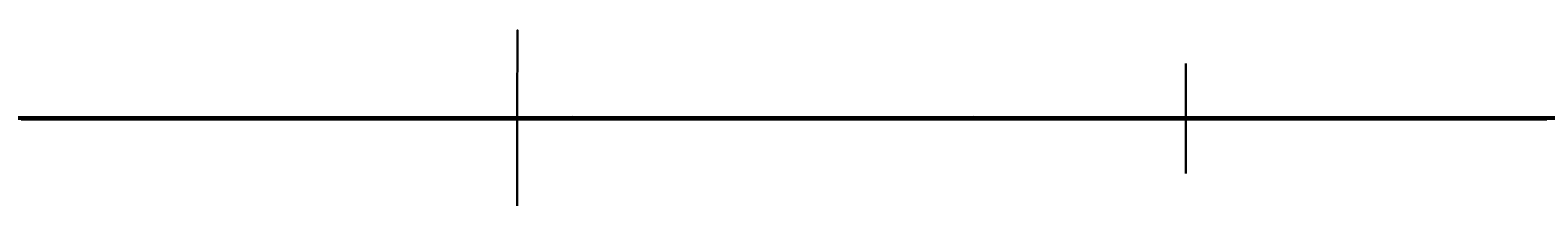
# Model space of a CAD drawing. Header units: millimetres. Extents: x -12354389001 to 271431, y -126469 to 48347.
# Tile 30 of 79: x -12342494897 to -12342207535, y -59238 to -25807. Entities that reach past the tile are written whole.
import ezdxf
from ezdxf.enums import TextEntityAlignment as Align

# ---------------------------------------------------------------- set-up
doc = ezdxf.new("R2010")
doc.units = ezdxf.units.MM
for name, pattern in [('1', [0]), ('4', [5, 3, -2]), ('BGS', [10, 0, 10])]:
    doc.linetypes.add(name, pattern=pattern)
doc.layers.get('0').update_dxf_attribs({"lineweight": 9})
doc.layers.add('00 opisy', color=7, linetype='Continuous', lineweight=25)
doc.layers.add('EBUPP', color=7, linetype='1', lineweight=30)
for name, color, linetype in [('EADOD', 7, 'Continuous'), ('EDZPD', 3, '1'), ('SDROK', 7, 'Continuous'), ('SDRPK', 7, '1'), ('SZNPM', 7, 'Continuous'), ('SZOPO', 7, 'BGS'), ('SZZPZ', 102, 'Continuous'), ('UCCOA', 6, 'Continuous'), ('UCCOO', 6, 'Continuous'), ('UCCPA', 6, '1'), ('UCCPOR', 6, '1'), ('UCCTO', 6, 'Continuous'), ('UEEOO', 1, 'Continuous'), ('UEEPA', 1, '1'), ('UEEPON', 1, '1'), ('UEETO', 1, 'Continuous'), ('UGGOO', 2, 'Continuous'), ('UGGPOR', 2, '1'), ('UKKOA', 7, 'Continuous'), ('UKKOO', 1, 'Continuous'), ('UKKPA', 1, '1'), ('UKKPB', 1, '1'), ('UKKTO', 1, 'Continuous'), ('UTTPO', 1, '1'), ('UWWOA', 5, 'Continuous'), ('UWWOO', 5, 'Continuous'), ('UWWPA', 5, '1'), ('UWWPO', 5, '4'), ('UWWTO', 5, 'Continuous'), ('WUKOS', 7, 'Continuous'), ('WUKPS', 7, '1'), ('ZAKRES', 2, '1')]:
    doc.layers.add(name, color=color, linetype=linetype)
doc.styles.get("Standard").update_dxf_attribs({"font": 'arial.ttf'})

# ---------------------------------------------------------------- blocks, each defined once
blk = doc.blocks.new('GRO')
blk.add_circle((0, 0), 0.09)
blk = doc.blocks.new('OSM')
blk.add_line((0, 0.5), (0, 1.1667))
blk.add_circle((0, 0), 0.5)
blk = doc.blocks.new('DLI')
blk.add_circle((0, 0), 0.09)
for centre, start, end in [((0, 0.750093), 30.14144, 149.85856), ((-0.713298, 0.231779), 102.145781, 221.858708), ((0.713298, 0.231779), 318.141292, 77.854219), ((-0.440797, -0.606751), 174.149498, 293.852913), ((0.440797, -0.606751), 246.147087, 5.850502)]:
    blk.add_arc(centre, 0.75, start, end)
blk = doc.blocks.new('TRA')
for p, q in [((-5.5, 2.7539), (-5.5, 1.7539)), ((-4.5, 2.7539), (-4.5, 1.7539)), ((4.5, 2.7539), (4.5, 1.7539)), ((5.5, 2.7539), (5.5, 1.7539)), ((-0.5, -2.2461), (-0.5, -3.2461)), ((0.5, -2.2461), (0.5, -3.2461))]:
    blk.add_line(p, q)
blk = doc.blocks.new('DIG')
for p, q in [((-0.6024, 0.1875), (-0.9874, 1.3242)), ((-0.9874, 1.3242), (-0.0078, 0.6309)), ((-0.0078, 0.6309), (0.9542, 1.3483)), ((0.9542, 1.3483), (0.5976, 0.2024)), ((-1.5645, -0.5299), (-0.6024, 0.1875)), ((0.5976, 0.2024), (1.5772, -0.4909)), ((-0.3645, -0.515), (-1.5645, -0.5299)), ((0.0205, -1.6517), (-0.3645, -0.515)), ((0.3772, -0.5058), (0.0205, -1.6517)), ((1.5772, -0.4909), (0.3772, -0.5058))]:
    blk.add_line(p, q)
blk.add_circle((0, 0), 0.09)
blk = doc.blocks.new('WLZ')
blk.add_circle((0, 0), 0.4)
blk = doc.blocks.new('PNN')
for p, q in [((5.2, 0), (4.0686, 1.1314)), ((1.2, 0), (9.2, 0)), ((5.2, 0), (4.0686, -1.1314))]:
    blk.add_line(p, q)
blk = doc.blocks.new('SLS')
blk.add_circle((0, 0), 0.35)
blk = doc.blocks.new('LAT')
for p, q in [((0, 1.2), (0, 2)), ((-2, 0), (-1.2, 0)), ((1.2, 0), (2, 0)), ((0, -1.2), (0, -2))]:
    blk.add_line(p, q)
blk = doc.blocks.new('KRA')
for p, q in [((-0.75, -0.3571), (-0.75, 0.3571)), ((-0.75, 0.3571), (0.75, 0.3571)), ((-0.25, -0.3571), (-0.25, 0.3571)), ((0.25, -0.3571), (0.25, 0.3571)), ((0.75, 0.3571), (0.75, -0.3571)), ((0.75, -0.3571), (-0.75, -0.3571))]:
    blk.add_line(p, q)
blk = doc.blocks.new('ZAS')
for p, q in [((0.25, 0.25), (-0.25, 0.25)), ((-0.25, 0.25), (-0.25, -0.25)), ((0.25, -0.25), (0.25, 0.25)), ((-0.25, -0.25), (0.25, -0.25))]:
    blk.add_line(p, q)
blk = doc.blocks.new('WSP')
blk.add_circle((0, 0), 0.09)
blk = doc.blocks.new('Wrocławska 82')
at = {"layer": 'EBUPP', "linetype": '1'}
for p, q in [((-295352.21, 34184.91), (-295354.37, 34174.02)), ((-295330.59, 34180.61), (-295352.21, 34184.91)), ((-295354.37, 34174.02), (-295332.76, 34169.72)), ((-295381.76, 34156.88), (-295350.8, 34146.01)), ((-295350.8, 34146.01), (-295352.4, 34141.44)), ((-295356.88, 34143.55), (-295359.47, 34144.46)), ((-295357.04, 34143.07), (-295356.88, 34143.55)), ((-295352.4, 34141.44), (-295357.04, 34143.07)), ((-295362.22, 34122.46), (-295340.2, 34114.51)), ((-295351.78, 34083.68), (-295353.2, 34079.76)), ((-295351.29, 34083.5), (-295351.78, 34083.68)), ((-295353.2, 34079.76), (-295352.45, 34079.49)), ((-295352.45, 34079.49), (-295353.3, 34077.14)), ((-295354.05, 34077.41), (-295355.45, 34073.53)), ((-295353.3, 34077.14), (-295354.05, 34077.41)), ((-295355.45, 34073.53), (-295354.97, 34073.35)), ((-295354.97, 34073.35), (-295355.66, 34071.45)), ((-295356.07, 34071.6), (-295357.49, 34067.65)), ((-295355.66, 34071.45), (-295356.07, 34071.6)), ((-295357.49, 34067.65), (-295356.94, 34067.46)), ((-295356.94, 34067.46), (-295357.63, 34065.54)), ((-295358.29, 34065.78), (-295361.86, 34055.89)), ((-295357.63, 34065.54), (-295358.29, 34065.78)), ((-295407.16, 33785.02), (-295350.08, 33763.78)), ((-295350.08, 33763.78), (-295355.21, 33750)), ((-295355.21, 33750), (-295358.64, 33740.78)), ((-295356.96, 33716.43), (-295356.19, 33718.38)), ((-295356.19, 33718.38), (-295354.28, 33717.63)), ((-295354.28, 33717.63), (-295355.05, 33715.68)), ((-295355.05, 33715.68), (-295356.96, 33716.43))]:
    blk.add_line(p, q, dxfattribs=at)
at = {"layer": 'EDZPD', "linetype": '1'}
for p, q in [((-295363.48, 34169.37), (-295276.38, 34146.68)), ((-295374.36, 34161.45), (-295357.13, 34158.1)), ((-295344.09, 34155.44), (-295357.13, 34158.1)), ((-295350.4, 33696.7), (-295360.4, 33700.8))]:
    blk.add_line(p, q, dxfattribs=at)
at = {"layer": 'SDRPK', "linetype": '1'}
for p, q in [((-295355.27, 34184.41), (-295352.48, 34185.94)), ((-295352.48, 34185.94), (-295339.6, 34183.19)), ((-295357.51, 34174.84), (-295355.27, 34184.41)), ((-295369.59, 34176.4), (-295357.51, 34174.84)), ((-295355.49, 34173.91), (-295355.15, 34176.17)), ((-295361.08, 34168.72), (-295355.49, 34173.91)), ((-295360.77, 34167.31), (-295355.02, 34172.26)), ((-295355.02, 34172.26), (-295334.56, 34168.09)), ((-295355.59, 34165.91), (-295352.06, 34168.96)), ((-295352.06, 34168.96), (-295333.5, 34164.75)), ((-295361.97, 34167.61), (-295328.2, 34158.64)), ((-295355.59, 34159.75), (-295367.9, 34162.52)), ((-295324.22, 34151.49), (-295355.59, 34159.75)), ((-295357.4, 34142.14), (-295359.95, 34143.07)), ((-295357.04, 34143.07), (-295357.4, 34142.14)), ((-295354.35, 34134.63), (-295355.3, 34133.9)), ((-295352.66, 34132.43), (-295354.35, 34134.63)), ((-295355.3, 34133.9), (-295353.62, 34131.7)), ((-295353.62, 34131.7), (-295352.66, 34132.43)), ((-295359.17, 34128.18), (-295336.36, 34119.86)), ((-295337.15, 34116.93), (-295361.54, 34126.04)), ((-295354.16, 34033.55), (-295348.84, 34048.54)), ((-295351.49, 34032.1), (-295352.07, 34029.64)), ((-295352.07, 34029.64), (-295352.31, 34028.08)), ((-295352.31, 34028.08), (-295352.22, 34026.49)), ((-295369.3, 33944.54), (-295347.9, 34000)), ((-295351.44, 33944.33), (-295351.69, 33944.01)), ((-295351.69, 33944.01), (-295351.94, 33943.7)), ((-295351.94, 33943.7), (-295352.21, 33943.4)), ((-295352.21, 33943.4), (-295352.48, 33943.11)), ((-295352.48, 33943.11), (-295352.94, 33942.67)), ((-295352.73, 33942.84), (-295353.34, 33942.36)), ((-295353.34, 33942.36), (-295353.79, 33942.07)), ((-295353.79, 33942.07), (-295354.42, 33941.76)), ((-295354.42, 33941.76), (-295357.35, 33940.58)), ((-295357.35, 33940.58), (-295357.9, 33940.17)), ((-295357.9, 33940.17), (-295358.58, 33939.26)), ((-295354.94, 33912.14), (-295360.05, 33898.13)), ((-295354.94, 33912.14), (-295353.97, 33911.78)), ((-295359.07, 33897.78), (-295353.97, 33911.78)), ((-295353.34, 33911.54), (-295358.34, 33897.46)), ((-295352.27, 33911.16), (-295353.34, 33911.54)), ((-295357.27, 33897.08), (-295352.27, 33911.16)), ((-295356.31, 33908.39), (-295355.33, 33908.04)), ((-295354.68, 33907.77), (-295353.61, 33907.39)), ((-295346.2, 33905.98), (-295351.6, 33891.23)), ((-295358.82, 33901.5), (-295357.85, 33901.14)), ((-295357.13, 33900.86), (-295356.06, 33900.48)), ((-295358.34, 33897.46), (-295357.27, 33897.08)), ((-295351.6, 33891.23), (-295357.36, 33875.68)), ((-295385.1, 33873.72), (-295357.88, 33862.49)), ((-295355.94, 33857.44), (-295365.28, 33832.05)), ((-295349.35, 33822.22), (-295366.48, 33828.91)), ((-295354.49, 33792.31), (-295346.34, 33814.22)), ((-295355.28, 33768.22), (-295356.12, 33767.15)), ((-295354.66, 33766.53), (-295354.42, 33767.72)), ((-295356.11, 33767.14), (-295354.66, 33766.53)), ((-295354.42, 33752.13), (-295351.94, 33751.2)), ((-295351.94, 33751.2), (-295352.38, 33750)), ((-295352.38, 33750), (-295352.77, 33748.97)), ((-295352.03, 33730.66), (-295344.83, 33750)), ((-295352.77, 33748.97), (-295355.25, 33749.9)), ((-295354.55, 33748.67), (-295355.56, 33749.05)), ((-295355.01, 33747.43), (-295354.55, 33748.67)), ((-295356.02, 33747.81), (-295355.01, 33747.43)), ((-295355.59, 33746.06), (-295356.54, 33746.42)), ((-295356.01, 33744.91), (-295355.59, 33746.06)), ((-295356.97, 33745.26), (-295356.01, 33744.91)), ((-295356.6, 33743.46), (-295357.51, 33743.8)), ((-295357.06, 33742.24), (-295356.6, 33743.46)), ((-295357.97, 33742.57), (-295357.06, 33742.24)), ((-295406.48, 33741.82), (-295355.08, 33722.41)), ((-295356.94, 33740.23), (-295358.64, 33740.78)), ((-295356.96, 33733.96), (-295355.47, 33737.4)), ((-295355.08, 33722.41), (-295352.03, 33730.66))]:
    blk.add_line(p, q, dxfattribs=at)
at = {"layer": 'SDRPK', "linetype": '4'}
for p, q in [((-295354.87, 34181.46), (-295352.35, 34183.3)), ((-295356.37, 34176.33), (-295354.87, 34181.46)), ((-295356.73, 34174.29), (-295356.37, 34176.33)), ((-295356.37, 34176.33), (-295354.02, 34176.05)), ((-295361.89, 34169), (-295356.73, 34174.29)), ((-295382.11, 34157.68), (-295350.56, 34146.71)), ((-295345.73, 34126.98), (-295359.74, 34132.33)), ((-295345.61, 34123.69), (-295357.44, 34128.06)), ((-295338.39, 34115.28), (-295362.93, 34124.11)), ((-295355.19, 34068.69), (-295348.24, 34087.97)), ((-295360.32, 34054.33), (-295355.19, 34068.69)), ((-295355.56, 34031.38), (-295370.33, 34054.67)), ((-295361.21, 34037.2), (-295356.6, 34030.15)), ((-295365.28, 33832.05), (-295351.69, 33826.92)), ((-295351.69, 33826.92), (-295338.27, 33821.96)), ((-295348.78, 33821.82), (-295370.59, 33816.43)), ((-295367.66, 33813.03), (-295346.41, 33818.92)), ((-295344.21, 33777.48), (-295367.13, 33786.18)), ((-295355.56, 33737.19), (-295371.97, 33743.34))]:
    blk.add_line(p, q, dxfattribs=at)
at = {"layer": 'SDRPK', "linetype": '1'}
for centre, radius, start, end in [((-295375.4094, 34045.3996), 24.33, 322.68255, 330.85403), ((-295340.9151, 34020.3388), 12.87, 108.55234, 151.44851), ((-295365.4785, 34037.8083), 11.83, 253.08716, 322.76394), ((-295342.0255, 34027.2013), 10.22, 184.04725, 251.49015), ((-295364.3645, 34005.9587), 12.1, 43.44894, 72.52029), ((-295366.73, 34005.6004), 14.13, 336.82649, 37.89869), ((-295364.727, 34002.7655), 11.32, 345.85941, 346.0681), ((-295364.6822, 34002.9376), 11.32, 318.45429, 344.95916), ((-295362.6134, 34003.1109), 10, 259.76652, 309.81712), ((-295360.3021, 33858.6619), 4.53, 344.35161, 57.67779), ((-295364.1745, 33796.1825), 10.43, 253.53866, 338.20517), ((-295339.8758, 33787.1644), 10.61, 163.71264, 245.88929), ((-295354.9262, 33767.8389), 0.52, 346.7868, 132.86616), ((-295358.6364, 33737.5521), 3.17, 357.25043, 57.64742), ((-295361.3878, 33736.6095), 5.16, 253.19106, 329.1043)]:
    blk.add_arc(centre, radius, start, end, dxfattribs=at)
at = {"layer": 'SZOPO', "linetype": 'BGS'}
for p, q in [((-295356.57, 34157.81), (-295374.18, 34161.43)), ((-295344.27, 34155.19), (-295356.57, 34157.81)), ((-295346.28, 33921.1), (-295359.1, 33885.75)), ((-295502.71, 33750), (-295351.53, 33696.25)), ((-295360.4, 33699.68), (-295341.67, 33750)), ((-295342.44, 33684.28), (-295371.04, 33696.7))]:
    blk.add_line(p, q, dxfattribs=at)
at = {"layer": 'UCCPOR', "linetype": '1'}
for p, q in [((-295356.65, 34142.93), (-295357.69, 34139.4)), ((-295356.47, 34140.02), (-295355.7, 34142.6)), ((-295337.11, 34133.14), (-295356.47, 34140.02)), ((-295357.69, 34139.4), (-295337.47, 34132.21)), ((-295336.04, 34027.61), (-295356.88, 34000)), ((-295335.72, 34026.53), (-295355.75, 34000)), ((-295356.88, 34000), (-295365.59, 33988.47)), ((-295355.75, 34000), (-295365.29, 33987.36))]:
    blk.add_line(p, q, dxfattribs=at)
at = {"layer": 'UCCTO'}
for p in [(-295363.7544, 34003.6438), (-295354.54, 34003.5)]:
    blk.add_line(p, (-295355.4488, 34003.6438), dxfattribs=at)
at = {"layer": 'UEEPON', "linetype": '1'}
for p, q in [((-295354.26, 34183.23), (-295352.3, 34185.56)), ((-295352.3, 34185.56), (-295342, 34183.89)), ((-295355.19, 34179.45), (-295354.26, 34183.23)), ((-295356.16, 34175), (-295355.19, 34179.45)), ((-295357.01, 34168.91), (-295356.19, 34174.5)), ((-295363.87, 34170.28), (-295356.97, 34168.9)), ((-295356.97, 34168.9), (-295344.2, 34166.49)), ((-295359.78, 34159.4), (-295346.81, 34156.68)), ((-295363.76, 34158.08), (-295347.04, 34154.08)), ((-295357.32, 34123.91), (-295359.76, 34124.82)), ((-295354.69, 34122.93), (-295357.32, 34123.91)), ((-295347.87, 34120.39), (-295354.69, 34122.93)), ((-295352.76, 34051.11), (-295353.05, 34051.66)), ((-295349.64, 34051.32), (-295351.7, 34050.87)), ((-295351.7, 34050.87), (-295352.76, 34051.11)), ((-295334.88, 34044.69), (-295352.76, 34051.11)), ((-295369.6, 34029.53), (-295356.99, 34024.83)), ((-295356.99, 34024.83), (-295354.36, 34023.85)), ((-295354.36, 34023.85), (-295338.46, 34017.93)), ((-295352.53, 33982.19), (-295347.22, 33995.5)), ((-295355.97, 33973.48), (-295352.53, 33982.19)), ((-295353.67, 33978.42), (-295360.46, 33962.28)), ((-295347.36, 33975.82), (-295353.67, 33978.42)), ((-295357, 33970.87), (-295355.97, 33973.48)), ((-295360.18, 33962.82), (-295357, 33970.87)), ((-295363.35, 33953.34), (-295356.31, 33970.63)), ((-295356.31, 33970.63), (-295337.99, 33963.56)), ((-295353.73, 33889.33), (-295359.04, 33891.01)), ((-295351.33, 33888.08), (-295353.73, 33889.33)), ((-295355.31, 33864.91), (-295350.33, 33878.94)), ((-295360.89, 33850.03), (-295355.31, 33864.91)), ((-295359.76, 33825.58), (-295353.26, 33823.32)), ((-295353.26, 33823.32), (-295350.17, 33821.99)), ((-295348.25, 33816.65), (-295353.38, 33803.61)), ((-295353.38, 33803.61), (-295354.41, 33801)), ((-295354.41, 33801), (-295355.16, 33799.09)), ((-295355.16, 33799.09), (-295359.12, 33789.18)), ((-295360.49, 33733.28), (-295351.1, 33729.89))]:
    blk.add_line(p, q, dxfattribs=at)
at = {"layer": 'UEETO'}
blk.add_line((-295367.2817, 33789.0591), (-295357.9989, 33789.0591), dxfattribs=at)
at = {"layer": 'UGGPOR', "linetype": '1'}
for p, q in [((-295362.52, 34167.69), (-295347.27, 34163.99)), ((-295373.19, 34162.64), (-295358.13, 34159.54)), ((-295358.13, 34159.54), (-295358.01, 34159.51)), ((-295358.01, 34159.51), (-295354.4, 34158.76)), ((-295354.4, 34158.76), (-295353.8, 34158.64)), ((-295353.8, 34158.64), (-295352.68, 34158.41)), ((-295352.68, 34158.41), (-295347.9, 34157.42))]:
    blk.add_line(p, q, dxfattribs=at)
at = {"layer": 'UKKOA'}
for p, q in [((-295356.57, 34137.09), (-295357.8004, 34134.7789)), ((-295364.1192, 34134.7789), (-295357.8004, 34134.7789)), ((-295354.54, 34064.36), (-295353.7467, 34064.4484)), ((-295353.7467, 34064.4484), (-295347.5582, 34064.4484)), ((-295359.3608, 34048.2), (-295353.1071, 34048.2)), ((-295359.4808, 34017.76), (-295353.5528, 34017.76)), ((-295360.1228, 34010.3267), (-295353.804, 34010.3267)), ((-295357.5911, 33963.5579), (-295356.753, 33964.4489)), ((-295356.753, 33964.4489), (-295353.9736, 33964.4489)), ((-295354.0247, 33959.2395), (-295351.2453, 33959.2395)), ((-295360.4921, 33905.8581), (-295354.1733, 33905.8581)), ((-295355.18, 33893.07), (-295354.0173, 33894.1732)), ((-295354.0173, 33894.1732), (-295347.7637, 33894.1732)), ((-295353.34, 33867.63), (-295351.4866, 33867.7976)), ((-295357.88, 33825.76), (-295359.7909, 33823.8221)), ((-295362.7522, 33775.379), (-295356.4334, 33775.379)), ((-295351.9358, 33770.083), (-295345.9427, 33770.083)), ((-295358.58, 33730.13), (-295356.7172, 33729.0758)), ((-295356.7172, 33729.0758), (-295350.4636, 33729.0758))]:
    blk.add_line(p, q, dxfattribs=at)
at = {"layer": 'UKKOO'}
for p, q in [((-295357.93, 34171.94), (-295353.9508, 34172.93)), ((-295353.9508, 34172.93), (-295347.6971, 34172.93))]:
    blk.add_line(p, q, dxfattribs=at)
at = {"layer": 'UKKPA', "linetype": '1'}
for p, q in [((-295365.75, 33907.93), (-295354.34, 33903.44)), ((-295354.48, 33903.11), (-295365.88, 33907.6)), ((-295358.39, 33904.65), (-295358.26, 33904.98)), ((-295358.06, 33904.52), (-295357.93, 33904.85)), ((-295357.74, 33904.39), (-295357.61, 33904.72)), ((-295357.41, 33904.27), (-295357.28, 33904.6)), ((-295357.08, 33904.14), (-295356.95, 33904.47)), ((-295356.76, 33904.01), (-295356.63, 33904.34)), ((-295356.43, 33903.88), (-295356.3, 33904.21)), ((-295356.11, 33903.75), (-295355.98, 33904.08)), ((-295355.78, 33903.62), (-295355.65, 33903.96)), ((-295355.46, 33903.5), (-295355.33, 33903.83)), ((-295355.13, 33903.37), (-295355, 33903.7)), ((-295354.81, 33903.24), (-295354.67, 33903.57)), ((-295354.34, 33903.44), (-295354.48, 33903.11))]:
    blk.add_line(p, q, dxfattribs=at)
at = {"layer": 'UKKPB', "linetype": '1'}
for p, q in [((-295357.91, 34172.24), (-295357.8, 34175.04)), ((-295357.67, 34172.08), (-295353.89, 34173.94)), ((-295363.66, 34172.83), (-295358.23, 34171.99)), ((-295358.23, 34171.99), (-295358.01, 34171.96)), ((-295358.01, 34171.96), (-295357.64, 34171.86)), ((-295357.64, 34171.86), (-295348.84, 34169.7)), ((-295361.44, 34138.84), (-295356.86, 34137.23)), ((-295356.4, 34136.85), (-295354.35, 34134.63)), ((-295362.43, 34135.01), (-295351.34, 34130.87)), ((-295352.66, 34132.43), (-295351.27, 34131.07)), ((-295365.8, 34128.76), (-295356.08, 34125.22)), ((-295356.08, 34125.22), (-295344, 34120.72)), ((-295366.98, 34123.04), (-295355.35, 34121.84)), ((-295355.35, 34121.84), (-295351.67, 34121.46)), ((-295351.67, 34121.46), (-295348.06, 34121.08)), ((-295353.22, 34067.84), (-295350.07, 34076.08)), ((-295354.44, 34064.64), (-295353.22, 34067.84)), ((-295354.83, 34064.46), (-295357.63, 34065.54)), ((-295354.65, 34064.09), (-295354.44, 34064.64)), ((-295356.02, 34060.5), (-295354.65, 34064.09)), ((-295357.34, 34057.04), (-295356.02, 34060.5)), ((-295359.67, 34050.97), (-295357.34, 34057.04)), ((-295355.22, 34029.38), (-295353.66, 34032.66)), ((-295358.9, 34022.28), (-295355.22, 34029.38)), ((-295357.61, 33963.28), (-295363.02, 33960.47)), ((-295357.61, 33963.28), (-295356.37, 33962.82)), ((-295356.47, 33962.84), (-295353.28, 33961.67)), ((-295356.39, 33962.84), (-295356.37, 33962.82)), ((-295353.28, 33961.67), (-295348.59, 33959.93)), ((-295355.1, 33893.36), (-295352.89, 33901.6)), ((-295355.45, 33893.19), (-295360.97, 33895.51)), ((-295355.18, 33893.07), (-295355.45, 33893.19)), ((-295354.96, 33892.87), (-295355.18, 33893.07)), ((-295350.98, 33889.19), (-295354.96, 33892.87)), ((-295353.23, 33867.92), (-295346.44, 33885.14)), ((-295353.63, 33867.72), (-295363.84, 33869.9)), ((-295353.33, 33867.66), (-295353.63, 33867.72)), ((-295353.44, 33867.35), (-295353.33, 33867.66)), ((-295353.33, 33867.66), (-295353.32, 33867.65)), ((-295353.05, 33867.55), (-295348.6, 33865.77)), ((-295360.38, 33848.59), (-295353.44, 33867.35)), ((-295360.4, 33848.54), (-295355.25, 33846.56)), ((-295355.25, 33846.56), (-295354.74, 33846.36)), ((-295354.74, 33846.36), (-295350.91, 33844.88)), ((-295357.75, 33826.03), (-295356.91, 33828.35)), ((-295362.09, 33827.78), (-295358.15, 33825.89)), ((-295358.15, 33825.89), (-295357.61, 33825.63)), ((-295357.61, 33825.63), (-295353.86, 33824.14)), ((-295353.86, 33824.14), (-295353.81, 33824.11)), ((-295353.81, 33824.11), (-295353.32, 33823.87)), ((-295353.32, 33823.87), (-295345.91, 33820.25)), ((-295350.79, 33807.34), (-295352.16, 33803.91)), ((-295352.16, 33803.91), (-295355.31, 33796.07)), ((-295355.31, 33796.07), (-295363.7, 33774.74)), ((-295363.53, 33774.35), (-295355.94, 33771.58)), ((-295355.94, 33771.58), (-295352.47, 33770.31)), ((-295352.47, 33770.31), (-295348.13, 33768.72)), ((-295351.09, 33749.99), (-295352.69, 33745.67)), ((-295352.69, 33745.67), (-295353.98, 33742.22)), ((-295353.98, 33742.22), (-295358.38, 33730.35)), ((-295358.4, 33729.88), (-295357.03, 33726.97)), ((-295357.03, 33726.97), (-295356.8, 33726.48)), ((-295356.8, 33726.48), (-295355.86, 33724.49))]:
    blk.add_line(p, q, dxfattribs=at)
at = {"layer": 'UKKTO'}
for p, q in [((-295356.57, 34137.09), (-295357.4833, 34134.899)), ((-295366.8204, 34134.899), (-295357.4833, 34134.899)), ((-295367.7501, 34123.2818), (-295358.3587, 34123.2818)), ((-295353.3113, 34116.4365), (-295343.9742, 34116.4365)), ((-295354.54, 34064.36), (-295353.7199, 34064.5484)), ((-295353.7199, 34064.5484), (-295344.3285, 34064.5484)), ((-295359.334, 34048.6), (-295350.0512, 34048.6)), ((-295366.548, 34019.8575), (-295357.2109, 34019.8575)), ((-295359.454, 34017.86), (-295350.0626, 34017.86)), ((-295366.0774, 34011.1457), (-295356.686, 34011.1457)), ((-295364.9632, 33949.0245), (-295355.6804, 33949.0245)), ((-295360.9819, 33907.0258), (-295351.6991, 33907.0258)), ((-295355.18, 33893.07), (-295354.556, 33893.6952)), ((-295354.556, 33893.6952), (-295345.2732, 33893.6952)), ((-295353.34, 33867.63), (-295351.8806, 33868.0492)), ((-295351.8806, 33868.0492), (-295342.5978, 33868.0492)), ((-295357.88, 33825.76), (-295360.0705, 33822.7878)), ((-295362.7478, 33774.4729), (-295353.465, 33774.4729)), ((-295354.3287, 33769.0916), (-295345.0459, 33769.0916)), ((-295358.58, 33730.13), (-295357.4735, 33728.3193)), ((-295357.4735, 33728.3193), (-295349.1678, 33728.3193))]:
    blk.add_line(p, q, dxfattribs=at)
at = {"layer": 'UTTPO', "linetype": '1'}
for p, q in [((-295362.97, 34033.44), (-295344.24, 34027.15)), ((-295360.28, 34010.74), (-295355.44, 34006.66)), ((-295355.44, 34006.66), (-295353.35, 34002.21)), ((-295353.35, 34002.21), (-295347.64, 34000.04))]:
    blk.add_line(p, q, dxfattribs=at)
at = {"layer": 'UWWPO', "linetype": '1'}
for p, q in [((-295356.1, 34142.74), (-295357.3, 34139.31)), ((-295357.3, 34139.31), (-295350.36, 34136.88)), ((-295377.69, 34135.73), (-295358.36, 34128.71)), ((-295358.36, 34128.71), (-295336.53, 34120.82)), ((-295394.43, 34043.01), (-295354.84, 34027.39)), ((-295354.84, 34027.39), (-295353.02, 34026.71)), ((-295353.02, 34026.71), (-295347.96, 34024.79)), ((-295357.38, 33952.11), (-295342.36, 33993.58)), ((-295358.04, 33950.29), (-295357.38, 33952.11)), ((-295363.08, 33936.38), (-295358.04, 33950.29)), ((-295352.28, 33920.17), (-295364.35, 33924.69)), ((-295341.25, 33916.04), (-295352.28, 33920.17)), ((-295361.75, 33915.29), (-295357.62, 33913.76)), ((-295357.62, 33913.76), (-295355.8, 33913.09)), ((-295355.8, 33913.09), (-295351.74, 33911.59)), ((-295351.74, 33911.59), (-295353.14, 33907.82))]:
    blk.add_line(p, q, dxfattribs=at)
at = {"layer": 'UWWTO'}
for p, q in [((-295357.77, 34128.48), (-295357.1825, 34128.2129)), ((-295357.1825, 34128.2129), (-295348.8771, 34128.2768)), ((-295362.8796, 33926.3569), (-295353.9225, 33926.3569)), ((-295353.14, 33907.82), (-295351.4483, 33905.8621))]:
    blk.add_line(p, q, dxfattribs=at)
at = {"layer": 'WUKPS', "linetype": '1'}
for p, q in [((-295370.83, 34158.3), (-295351.55, 34154.2)), ((-295357.96, 34155.56), (-295358.36, 34153.66)), ((-295356, 34155.15), (-295356.21, 34154.17)), ((-295352.81, 34152.32), (-295363.67, 34154.94)), ((-295354.05, 34154.73), (-295354.47, 34152.72)), ((-295352.09, 34154.31), (-295352.31, 34153.3)), ((-295351.55, 34154.2), (-295349.69, 34153.8)), ((-295348.21, 34151.77), (-295352.81, 34152.32))]:
    blk.add_line(p, q, dxfattribs=at)
at = {"layer": 'ZAKRES', "linetype": '1'}
for p, q in [((-295374.16, 34161.44), (-295343.86, 34155.36)), ((-295350.38, 33696.73), (-295360.06, 33700.66))]:
    blk.add_line(p, q, dxfattribs=at)
at = {"layer": 'EADOD'}
blk.add_blockref('GRO', (-295357.13, 34158.1), dxfattribs=at)
at = {"layer": 'SZNPM'}
blk.add_blockref('OSM', (-295358.42, 33837.23), dxfattribs=at)
at = {"layer": 'SZZPZ'}
for name, p in [('DLI', (-295359.5, 34175.88)), ('TRA', (-295348.96, 34169.65)), ('DLI', (-295358.42, 34155.27)), ('TRA', (-295362.97, 34152.87)), ('TRA', (-295350.33, 34057.57)), ('TRA', (-295357.04, 34042.47)), ('DIG', (-295359.15, 34029.92)), ('DLI', (-295351.19, 33973.79)), ('DLI', (-295353.07, 33968.08)), ('DLI', (-295358.06, 33956.36)), ('TRA', (-295352.34, 33875.82)), ('DLI', (-295354.1, 33872.99)), ('TRA', (-295359.17, 33805.63)), ('TRA', (-295363.5, 33735.83)), ('DLI', (-295354.05, 33720.46)), ('DLI', (-295356.22, 33696.15)), ('DLI', (-295354.68, 33695.95)), ('DLI', (-295354.56, 33694.59))]:
    blk.add_blockref(name, p, dxfattribs=at)
at = {"layer": 'UCCPA'}
blk.add_blockref('WLZ', (-295354.54, 34003.5), dxfattribs=at)
blk.add_blockref('WLZ', (-295354.54, 34003.5), dxfattribs=at)
at = {"layer": 'UEEOO', "rotation": 343.89}
blk.add_blockref('PNN', (-295357.94, 34167.92), dxfattribs=at)
at = {"layer": 'UEEPA'}
for p, rotation in [((-295356.11, 34174.64), 88.779991), ((-295357.94, 34167.92), 88.779991), ((-295353.33, 34051.67), 91.949991)]:
    blk.add_blockref('LAT', p, dxfattribs=dict(at, rotation=rotation))
for p in [(-295356.18, 34174.75), (-295357.94, 34167.92), (-295353.33, 34051.67)]:
    blk.add_blockref('SLS', p, dxfattribs=at)
at = {"layer": 'UKKPA'}
for p in [(-295353.68, 34186.1), (-295356.57, 34137.09), (-295358.58, 33730.13)]:
    blk.add_blockref('WLZ', p, dxfattribs=at)
for name, p, rotation in [('KRA', (-295358.13, 34175.37), 347.3), ('WLZ', (-295357.93, 34171.94), 346.16), ('WLZ', (-295354.54, 34064.36), 69.08000400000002), ('KRA', (-295353.51, 34033.16), 69.870011), ('WLZ', (-295356.19, 34005.43), 269.999997), ('WLZ', (-295357.61, 33963.28), 352.19607), ('KRA', (-295352.62, 33902.06), 69.510006), ('WLZ', (-295355.18, 33893.07), 317.25), ('WLZ', (-295353.34, 33867.63), 69.699994), ('KRA', (-295356.67, 33828.82), 70.609994), ('WLZ', (-295357.88, 33825.76), 334.620001), ('KRA', (-295355.78, 33724.01), 68.69)]:
    blk.add_blockref(name, p, dxfattribs=dict(at, rotation=rotation))
at = {"layer": 'UWWPA'}
blk.add_blockref('ZAS', (-295357.77, 34128.48), dxfattribs=at)
at = {"layer": 'UWWPA', "rotation": 89.99999900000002}
blk.add_blockref('ZAS', (-295353.14, 33907.82), dxfattribs=at)
at = {"layer": 'WUKOS'}
for p in [(-295352.09, 34184.69), (-295358.14, 34175.32), (-295354.08, 34174.18), (-295352.04, 34168.79), (-295355.61, 34165.68), (-295357.4, 34141.94), (-295352.2, 34141.35), (-295354.3, 34134.74), (-295357.77, 34128.5), (-295358.16, 34065.41), (-295353.69, 34051.98), (-295353.51, 34033.1), (-295356.48, 34029.91), (-295352.03, 34027.14), (-295356.22, 34015.08), (-295356.44, 34014.9), (-295352.96, 34009.54), (-295352.8, 34002.01), (-295354.3, 33997.91), (-295353.58, 33986.15), (-295352.62, 33968.06), (-295354.89, 33912.27), (-295353.15, 33907.78), (-295352.63, 33902.01), (-295357.14, 33896.99), (-295354.1, 33873.16), (-295355.77, 33870.63), (-295358.24, 33862.93), (-295356.36, 33855.65), (-295356.7, 33828.81), (-295354.88, 33792.04), (-295354.43, 33791.93), (-295357.35, 33787.92), (-295354.17, 33752.22), (-295354.89, 33747.2), (-295358.32, 33740.9), (-295355.82, 33723.98), (-295351.99, 33720.14), (-295356.37, 33718.5)]:
    blk.add_blockref('WSP', p, dxfattribs=at)
at = {"layer": 'EADOD', "oblique": 15}
blk.add_text('Czyżewskiego', height=2.5, rotation=349.88, dxfattribs=at).set_placement((-295375.06, 34168.49), align=Align.TOP_LEFT)
at = {"layer": 'SDROK', "oblique": 15}
for s, rotation, p in [('j.asf.', 345.24, (-295352.69, 34161.23)), ('j.asf.', 339.53, (-295354.94, 34124.87)), ('dr.utw.', 15.50001, (-295358.8, 33816.69))]:
    blk.add_text(s, height=1.5, rotation=rotation, dxfattribs=at).set_placement(p)
blk.add_text('osad.', height=1.5, dxfattribs=at).set_placement((-295353.41, 34133.62))
at = {"layer": 'SZNPM', "oblique": 15}
blk.add_text('%%U7002', height=1.8, dxfattribs=at).set_placement((-295357.19, 33838.12))
at = {"layer": 'UCCOA', "oblique": 15}
blk.add_text('c', height=1.8, dxfattribs=at).set_placement((-295355.21, 34003.49), align=Align.TOP_RIGHT)
at = {"layer": 'UCCOO', "oblique": 15}
blk.add_text('c.o.A', height=1.8, rotation=341.37588, dxfattribs=at).set_placement((-295355.34, 34138.66))
at = {"layer": 'UCCTO', "oblique": 15}
blk.add_text('1-1.2/1', height=1.5, rotation=343.49564, dxfattribs=at).set_placement((-295352.51, 34139.59), align=Align.TOP_LEFT)
blk.add_text('921c-4-8', height=1.5, dxfattribs=at).set_placement((-295354.91, 34004.14), align=Align.RIGHT)
at = {"layer": 'UEEOO', "oblique": 15}
for rotation, p in [(339.57, (-295362.62, 34125.62)), (339.57, (-295356.98, 34024.69)), (68.44999, (-295357.23, 33973.2)), (68.53001, (-295354.78, 33803.33))]:
    blk.add_text('eNA', height=1.8, rotation=rotation, dxfattribs=at).set_placement(p, align=Align.TOP_LEFT)
at = {"layer": 'UEETO', "oblique": 15}
for s, rotation, p in [('1-1.1/37', 338.44788, (-295360.86, 34124.82)), ('1-1.1/18', 341.02959, (-295356.35, 34025.69)), ('1-1.1/55', 66.60458, (-295357.23, 33973.2)), ('1-1.3/51', 340.8825, (-295361.08, 33892.71)), ('1-1.3/48', 73.33693, (-295352.66, 33875.35)), ('1-1.3/44', 69.41075, (-295354, 33805.06))]:
    blk.add_text(s, height=1.5, rotation=rotation, dxfattribs=at).set_placement(p, align=Align.TOP_LEFT)
blk.add_text('971a-2-27', height=1.5, dxfattribs=at).set_placement((-295367.15, 33789.56))
at = {"layer": 'UGGOO', "oblique": 15}
blk.add_text('gA125', height=1.8, rotation=348.28, dxfattribs=at).set_placement((-295358.18, 34160.67))
at = {"layer": 'UKKOA', "oblique": 15}
for s, p in [('k', (-295354.59, 34187.49)), ('k', (-295358.8, 34173.56)), ('k', (-295357.13, 34138.33)), ('217.18', (-295360.62, 34135.81)), ('k', (-295354.95, 34065.69)), ('215.39', (-295353.7, 34064.48)), ('217.63', (-295359.2, 34050.6)), ('215.33', (-295359.37, 34049.16)), ('215.15', (-295359.4, 34017.93)), ('217.22', (-295359.96, 34012.73)), ('ndn.', (-295359.5, 34011.28)), ('k', (-295357.18, 34006.17)), ('214.79', (-295365.06, 33948.94)), ('214.90', (-295360.33, 33908.26)), ('k', (-295355.67, 33894.77)), ('213.70', (-295353.98, 33894.18)), ('213.17', (-295351.75, 33868.55)), ('k', (-295357.04, 33826.73)), ('213.37', (-295362.71, 33823.93)), ('211.26', (-295362.71, 33775.4)), ('k', (-295359.54, 33729.87)), ('210.72', (-295356.7, 33729.07))]:
    blk.add_text(s, height=1.8, dxfattribs=at).set_placement(p, align=Align.TOP_LEFT)
blk.add_text('218.38', height=1.8, dxfattribs=at).set_placement((-295357.16, 34137.18), align=Align.TOP_RIGHT)
for s, height, p in [('217.69', 1.8, (-295353.59, 34065.05)), ('217.19', 1.8, (-295359.32, 34018.36)), ('216.28', 0.8, (-295356.68, 33964.72)), ('k', 1, (-295358.13, 33963.7)), ('214.88', 0.8, (-295356.81, 33963.99)), ('214.92', 0.8, (-295352.53, 33958.84)), ('216.19', 1.8, (-295364.83, 33949.52)), ('215.36', 1.8, (-295353.86, 33894.77)), ('213.22', 1.8, (-295362.59, 33775.98)), ('212.76', 1.8, (-295356.56, 33729.68))]:
    blk.add_text(s, height=height, dxfattribs=at).set_placement(p)
for s, height, p in [('216.55', 0.8, (-295350.96, 33959.51)), ('213.01', 1.8, (-295345.3, 33770.68))]:
    blk.add_text(s, height=height, dxfattribs=at).set_placement(p, align=Align.RIGHT)
for rotation, p in [(0.14558, (-295353.19, 33866.92)), (338.90262, (-295354.68, 33847.47)), (333.94, (-295353.28, 33825.13)), (295.12, (-295355.66, 33727.06))]:
    blk.add_text('k', height=1.8, rotation=rotation, dxfattribs=at).set_placement(p, align=Align.TOP_LEFT)
at = {"layer": 'UKKOO', "oblique": 15}
blk.add_text('220.16', height=1.8, dxfattribs=at).set_placement((-295353.79, 34173.53))
blk.add_text('219.30', height=1.8, dxfattribs=at).set_placement((-295354.03, 34173.15), align=Align.TOP_LEFT)
for s, rotation, p in [('k250', 354.09, (-295357.07, 34123.1)), ('k250', 69.08, (-295357.54, 34059.77)), ('ks200', 337.18, (-295363.55, 33897.94)), ('k500', 339.89, (-295355.56, 33772.71)), ('k500', 69.63, (-295354.82, 33743.26))]:
    blk.add_text(s, height=1.8, rotation=rotation, dxfattribs=at).set_placement(p, align=Align.TOP_LEFT)
blk.add_text('K200', height=0.9, rotation=339.62521, dxfattribs=at).set_placement((-295354.82, 33962.24), align=Align.CENTER)
at = {"layer": 'UKKTO', "oblique": 15}
for s, p in [('921c-4-30', (-295356.95, 34136.9)), ('921c-4-33', (-295343.44, 34118.44))]:
    blk.add_text(s, height=1.5, dxfattribs=at).set_placement(p, align=Align.TOP_RIGHT)
for s, rotation, p in [('1-1.1/38', 341.65019, (-295365.61, 34129.78)), ('1-1.1/39', 358.22396, (-295354.41, 34122.68)), ('1-1.1/43', 68.44291, (-295358.96, 34055.86)), ('1-1.3/25', 62.16061, (-295360.74, 34021.16)), ('1-1.1/98', 339.00128, (-295360.98, 33896.61)), ('1-1.1/8', 348.91553, (-295364.5, 33871.24)), ('1-1.3/48', 341.73209, (-295356.43, 33848)), ('1-1.1/90', 334.96446, (-295363.06, 33829.51)), ('1-1.1/89', 335.76481, (-295354.44, 33825.61)), ('1-1.1/127', 341.09391, (-295353.33, 33771.73)), ('1-1.1/128', 69.89974, (-295353.61, 33746.1)), ('1-1.2/33', 305.65759, (-295362.72, 33738.48)), ('1-1.3/79', 295.39591, (-295358.19, 33728.54))]:
    blk.add_text(s, height=1.5, rotation=rotation, dxfattribs=at).set_placement(p, align=Align.TOP_LEFT)
for s, p in [('921c-4-34', (-295367.62, 34123.78)), ('921c-4-40', (-295353.59, 34065.05)), ('921c-4-46', (-295366.41, 34020.36)), ('921c-4-45', (-295359.32, 34018.36)), ('971a-2-94', (-295364.83, 33949.52)), ('971a-2-52', (-295360.85, 33907.53)), ('971a-2-49', (-295354.42, 33894.2)), ('971a-2-53', (-295351.75, 33868.55)), ('971a-2-73', (-295362.61, 33774.97))]:
    blk.add_text(s, height=1.5, dxfattribs=at).set_placement(p)
for s, p in [('921c-4-39', (-295359.2, 34050.6)), ('921c-4-47', (-295365.94, 34013.15)), ('971a-4-2', (-295357.34, 33730.32))]:
    blk.add_text(s, height=1.5, dxfattribs=at).set_placement(p, align=Align.TOP_LEFT)
blk.add_text('971a-2-75', height=1.5, dxfattribs=at).set_placement((-295344.51, 33769.59), align=Align.RIGHT)
at = {"layer": 'UWWOA', "oblique": 15}
for p in [(-295358.45, 34129), (-295352.66, 33908.11)]:
    blk.add_text('w', height=1.8, dxfattribs=at).set_placement(p)
at = {"layer": 'UWWOO', "oblique": 15}
for rotation, p in [(339.31, (-295354.33, 34027.63)), (70.09, (-295357.62, 33951.88)), (339.45, (-295353.91, 33920.9)), (339.74, (-295358.14, 33912.28))]:
    blk.add_text('wA', height=1.8, rotation=rotation, dxfattribs=at).set_placement(p)
at = {"layer": 'UWWTO', "oblique": 15}
for s, rotation, p in [('1-1.2/22', 343.56065, (-295353.18, 34137.37)), ('1-1.1/37', 339.71027, (-295357.8, 34029.52)), ('1-1.1/29', 71.5854, (-295354.46, 33963.24)), ('1-1.1/32', 339.51964, (-295357.23, 33922.98)), ('1-1.1/21', 339.77383, (-295357.73, 33914.76))]:
    blk.add_text(s, height=1.5, rotation=rotation, dxfattribs=at).set_placement(p, align=Align.TOP_LEFT)
blk.add_text('921c-4-3', height=1.5, rotation=0.441, dxfattribs=at).set_placement((-295357.05, 34128.71))
blk.add_text('971a-2-16', height=1.5, dxfattribs=at).set_placement((-295362.75, 33926.86))
at = {"layer": 'WUKOS', "oblique": 15}
for s, rotation, p in [('220.20', 349.56, (-295352.03, 34183.83)), ('220.07', 76.66001, (-295357.48, 34175.79)), ('220.28', 349.04, (-295364.93, 34168.53)), ('220.16', 346.07, (-295352.34, 34168.11)), ('220.10', 349.51, (-295355.96, 34164.72)), ('219.50', 345.71, (-295352.71, 34154.83)), ('218.48', 353.63, (-295352.99, 34151.23)), ('218.19', 341.46, (-295364.27, 34130.21)), ('218.16', 341.46, (-295361.2, 34127.86)), ('218.09', 339.7, (-295361.52, 34126.16)), ('218.13', 339.7, (-295362.26, 34125.03)), ('218.96', 340.26, (-295361.78, 34122.59)), ('217.83', 71.75001, (-295358.62, 34061.19)), ('217.15', 70.59, (-295352.95, 34033.62)), ('217.10', 306.12, (-295352.02, 34021.88)), ('217.02', 305.49, (-295355.86, 34015.01)), ('217.03', 305.41, (-295357.14, 34014.48)), ('216.66', 71.23001, (-295353.43, 33986.44)), ('214.31', 15.05001, (-295352.07, 33819.83)), ('213.67', 69.54, (-295354.8, 33792.31)), ('213.57', 71.79, (-295353.5, 33791.54))]:
    blk.add_text(s, height=1.8, rotation=rotation, dxfattribs=at).set_placement(p)
for s, p in [('220.22', (-295354.05, 34175.07)), ('219.98', (-295363.81, 34157.07)), ('218.35', (-295351.96, 34141.41)), ('218.35', (-295357.52, 34140.69)), ('218.37', (-295361.55, 34137.39)), ('218.40', (-295360.64, 34134.74)), ('218.37', (-295359.64, 34132.6)), ('218.38', (-295357.27, 34128.83)), ('217.81', (-295361.51, 34056.06)), ('217.57', (-295357.6, 34052.25)), ('217.15', (-295356.6, 34028.82)), ('217.20', (-295351.68, 34026.6)), ('217.14', (-295364.55, 34024.68)), ('217.02', (-295363.8, 34018.68)), ('216.93', (-295352.84, 34009.78)), ('217.22', (-295363.9, 34008.78)), ('216.83', (-295352.53, 34002.36)), ('217.17', (-295364.97, 34001.72)), ('216.68', (-295353.94, 33998.12)), ('216.60', (-295360.27, 33992.25)), ('216.78', (-295363.79, 33989.58)), ('216.59', (-295360.82, 33984.66)), ('216.53', (-295360.94, 33979.97)), ('215.58', (-295363.36, 33926.06)), ('215.28', (-295358.93, 33926.1)), ('215.18', (-295360.75, 33921.44)), ('215.08', (-295361.17, 33914.88)), ('215.03', (-295354.75, 33912.52)), ('214.87', (-295365.41, 33908.17)), ('214.92', (-295353.08, 33906.6)), ('214.93', (-295365, 33904.01)), ('214.95', (-295351.95, 33902.3)), ('214.98', (-295356.9, 33897.19)), ('215.47', (-295353.91, 33873.74)), ('215.07', (-295360.08, 33870.05)), ('214.87', (-295362.65, 33861.7)), ('214.92', (-295355.89, 33856.04)), ('214.11', (-295355.9, 33829.41)), ('213.39', (-295357.43, 33786.84)), ('213.41', (-295354.31, 33783.65)), ('213.30', (-295365.44, 33770.84)), ('213.34', (-295359.77, 33768.95)), ('213.25', (-295353.72, 33752.51)), ('213.05', (-295354.81, 33746.34)), ('213.08', (-295357.99, 33740.9)), ('212.66', (-295360.24, 33723.9)), ('212.77', (-295360.24, 33718.71)), ('212.65', (-295359.57, 33699.84)), ('211.96', (-295353.53, 33667.8))]:
    blk.add_text(s, height=1.8, dxfattribs=at).set_placement(p)

msp = doc.modelspace()

# ---------------------------------------------------------------- block references
at = {"layer": '00 opisy', "color": 7, "ltscale": 0.5, "xscale": 41788.44072896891, "zscale": 41788.44072896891}
msp.add_blockref('Wrocławska 82', (72579.819, -76527.721), dxfattribs=at)

doc.saveas('drawing.dxf')
